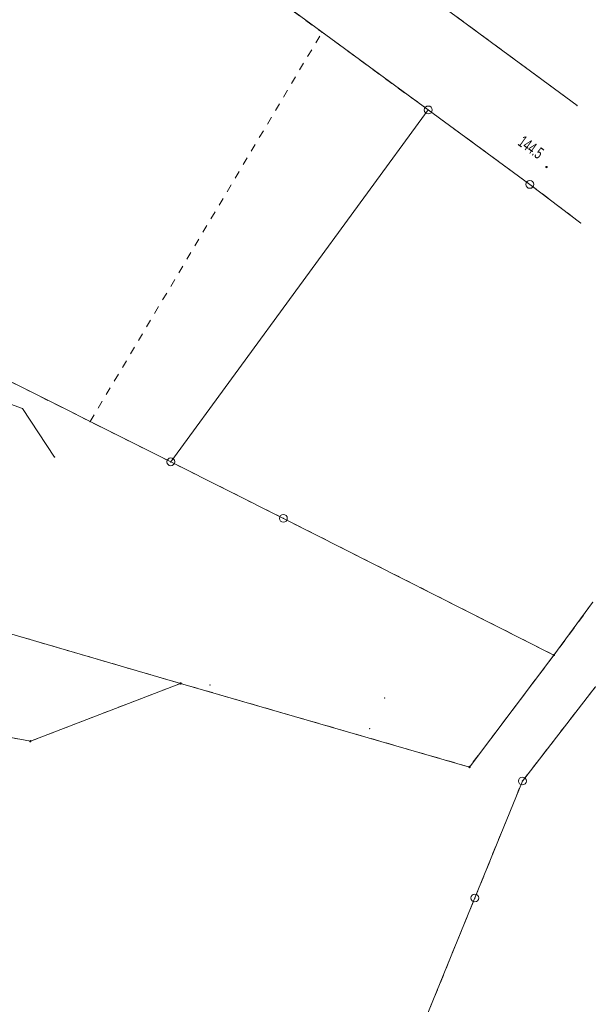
# Model space of a CAD drawing. Extents: x 6456700 to 6518119, y 5963420 to 5980059.
# Tile 191 of 256: x 6512521 to 6512558, y 5966254 to 5966317. Entities that reach past the tile are written whole.
import ezdxf
from ezdxf.enums import TextEntityAlignment as Align

# ---------------------------------------------------------------- set-up
doc = ezdxf.new("R2010")
doc.units = 0
doc.header["$MEASUREMENT"] = 0
doc.linetypes.add('L_0_03', pattern=[1, 0.5, -0.5])
doc.layers.get('0').update_dxf_attribs({"color": 2, "linetype": 'CONTINUOUS', "lineweight": 5})
for name, color, linetype, lineweight in [('202_punkt_graniczny', 7, 'CONTINUOUS', 18), ('203_punkt_graniczny', 7, 'CONTINUOUS', 18), ('218_kontur_uzytku_gruntowego', 96, 'L_0_03', 18), ('219_dzialka_ewidencyjna', 7, 'CONTINUOUS', 18), ('ogrodzenie_trwale', 7, 'CONTINUOUS', 18), ('pikieta_naturalna', 7, 'CONTINUOUS', 18), ('pikieta_naturalna_Atr2', 7, 'CONTINUOUS', 18), ('przewod_telekomunikacyjny_podziemny', 7, 'CONTINUOUS', 18)]:
    doc.layers.add(name, color=color, linetype=linetype, lineweight=lineweight)
doc.styles.get("Standard").update_dxf_attribs({"font": 'txt', "width": 0.75})

# ---------------------------------------------------------------- blocks, each defined once
blk = doc.blocks.new('mdcp_nowa')
at = {"layer": '203_punkt_graniczny', "linetype": 'Continuous', "lineweight": 18}
for points in [[(6495286.61, 5982727.295, 1), (6495286.61, 5982727.385, 1)], [(6495262.9, 5982725.495, 1), (6495262.9, 5982725.585, 1)], [(6495253.37, 5982721.825, 1), (6495253.37, 5982721.915, 1)], [(6495281.25, 5982720.185, 1), (6495281.25, 5982720.275, 1)]]:
    blk.add_hatch(color=18, dxfattribs=at).paths.add_polyline_path(points)
at = {"layer": 'pikieta_naturalna', "linetype": 'Continuous', "lineweight": 18}
blk.add_hatch(color=18, dxfattribs=at).paths.add_polyline_path([(6495286.14, 5982758.305, 1), (6495286.14, 5982758.395, 1)])
for p in [(6495288.087, 5982762.258), (6495288.319, 5982754.794), (6495289.071, 5982730.692), (6495289.239, 5982725.312)]:
    blk.add_point(p)
at = {"layer": '202_punkt_graniczny', "color": 7, "linetype": 'Continuous', "lineweight": 18}
for centre in [(6495278.63, 5982761.98), (6495285.08, 5982757.25), (6495262.28, 5982739.62), (6495269.43, 5982736.03), (6495284.61, 5982719.34), (6495281.59, 5982711.91)]:
    blk.add_circle(centre, 0.25, dxfattribs=at)
at = {"layer": '202_punkt_graniczny'}
for p in [(6495278.63, 5982761.98), (6495285.08, 5982757.25), (6495262.28, 5982739.62), (6495269.43, 5982736.03), (6495284.61, 5982719.34), (6495281.59, 5982711.91)]:
    blk.add_point(p, dxfattribs=at)
at = {"layer": '203_punkt_graniczny', "color": 7, "linetype": 'Continuous', "lineweight": 18}
for centre in [(6495286.61, 5982727.34), (6495262.9, 5982725.54), (6495253.37, 5982721.87), (6495281.25, 5982720.23)]:
    blk.add_circle(centre, 0.045, dxfattribs=at)
at = {"layer": '203_punkt_graniczny'}
for p in [(6495286.61, 5982727.34), (6495262.9, 5982725.54), (6495253.37, 5982721.87), (6495281.25, 5982720.23)]:
    blk.add_point(p, dxfattribs=at)
at = {"layer": '218_kontur_uzytku_gruntowego', "lineweight": 18, "flags": 128}
for points in [[(6495288.087, 5982762.258), (6495234.85, 5982801.44)], [(6495231.35, 5982796.65), (6495271.89, 5982766.92)], [(6495257.16, 5982742.18), (6495271.89, 5982766.92)], [(6495271.89, 5982766.92), (6495278.63, 5982761.98)], [(6495278.63, 5982761.98), (6495285.08, 5982757.25)], [(6495285.08, 5982757.25), (6495288.319, 5982754.794)], [(6495257.16, 5982742.18), (6495250.35, 5982745.6)], [(6495262.28, 5982739.62), (6495257.16, 5982742.18)], [(6495269.43, 5982736.03), (6495262.28, 5982739.62)], [(6495286.61, 5982727.34), (6495269.43, 5982736.03)], [(6495262.9, 5982725.54), (6495232.48, 5982734.43)], [(6495289.071, 5982730.692), (6495286.61, 5982727.34)], [(6495286.61, 5982727.34), (6495281.25, 5982720.23)], [(6495253.37, 5982721.87), (6495262.9, 5982725.54)], [(6495281.25, 5982720.23), (6495262.9, 5982725.54)], [(6495284.61, 5982719.34), (6495289.239, 5982725.312)], [(6495242.21, 5982723.95), (6495253.37, 5982721.87)], [(6495281.59, 5982711.91), (6495284.61, 5982719.34)], [(6495271.47, 5982687.1), (6495281.59, 5982711.91)]]:
    blk.add_lwpolyline(points, dxfattribs=at)
at = {"layer": '218_kontur_uzytku_gruntowego'}
for p in [(6495271.89, 5982766.92), (6495271.89, 5982766.92), (6495271.89, 5982766.92), (6495271.89, 5982766.92), (6495278.63, 5982761.98), (6495278.63, 5982761.98), (6495285.08, 5982757.25), (6495285.08, 5982757.25), (6495257.16, 5982742.18), (6495257.16, 5982742.18), (6495257.16, 5982742.18), (6495257.16, 5982742.18), (6495262.28, 5982739.62), (6495262.28, 5982739.62), (6495269.43, 5982736.03), (6495269.43, 5982736.03), (6495286.61, 5982727.34), (6495286.61, 5982727.34), (6495286.61, 5982727.34), (6495286.61, 5982727.34), (6495262.9, 5982725.54), (6495262.9, 5982725.54), (6495262.9, 5982725.54), (6495262.9, 5982725.54), (6495262.9, 5982725.54), (6495262.9, 5982725.54), (6495253.37, 5982721.87), (6495253.37, 5982721.87), (6495253.37, 5982721.87), (6495253.37, 5982721.87), (6495281.25, 5982720.23), (6495281.25, 5982720.23), (6495281.25, 5982720.23), (6495281.25, 5982720.23), (6495284.61, 5982719.34), (6495284.61, 5982719.34), (6495281.59, 5982711.91), (6495281.59, 5982711.91)]:
    blk.add_point(p, dxfattribs=at)
at = {"layer": '219_dzialka_ewidencyjna', "color": 3, "linetype": 'Continuous', "lineweight": 18, "flags": 128}
for points in [[(6495234.85, 5982801.44), (6495288.087, 5982762.258)], [(6495231.35, 5982796.65), (6495278.63, 5982761.98)], [(6495262.28, 5982739.62), (6495278.63, 5982761.98)], [(6495278.63, 5982761.98), (6495285.08, 5982757.25)], [(6495288.319, 5982754.794), (6495285.08, 5982757.25)], [(6495250.35, 5982745.6), (6495262.28, 5982739.62)], [(6495262.28, 5982739.62), (6495269.43, 5982736.03)], [(6495286.61, 5982727.34), (6495269.43, 5982736.03)], [(6495262.9, 5982725.54), (6495232.48, 5982734.43)], [(6495289.071, 5982730.692), (6495286.61, 5982727.34)], [(6495281.25, 5982720.23), (6495286.61, 5982727.34)], [(6495253.37, 5982721.87), (6495262.9, 5982725.54)], [(6495262.9, 5982725.54), (6495281.25, 5982720.23)], [(6495289.239, 5982725.312), (6495284.61, 5982719.34)], [(6495242.21, 5982723.95), (6495253.37, 5982721.87)], [(6495284.61, 5982719.34), (6495281.59, 5982711.91)], [(6495281.59, 5982711.91), (6495271.47, 5982687.1)]]:
    blk.add_lwpolyline(points, dxfattribs=at)
at = {"layer": '219_dzialka_ewidencyjna', "color": 3}
for p in [(6495278.63, 5982761.98), (6495278.63, 5982761.98), (6495278.63, 5982761.98), (6495285.08, 5982757.25), (6495285.08, 5982757.25), (6495262.28, 5982739.62), (6495262.28, 5982739.62), (6495262.28, 5982739.62), (6495269.43, 5982736.03), (6495269.43, 5982736.03), (6495286.61, 5982727.34), (6495286.61, 5982727.34), (6495286.61, 5982727.34), (6495262.9, 5982725.54), (6495262.9, 5982725.54), (6495262.9, 5982725.54), (6495253.37, 5982721.87), (6495253.37, 5982721.87), (6495281.25, 5982720.23), (6495281.25, 5982720.23), (6495284.61, 5982719.34), (6495284.61, 5982719.34), (6495281.59, 5982711.91), (6495281.59, 5982711.91)]:
    blk.add_point(p, dxfattribs=at)
at = {"layer": 'ogrodzenie_trwale'}
for p in [(6495264.77, 5982725.44), (6495275.86, 5982724.62), (6495274.9, 5982722.66)]:
    blk.add_point(p, dxfattribs=at)
at = {"layer": 'pikieta_naturalna', "color": 7, "linetype": 'Continuous', "lineweight": 18}
blk.add_circle((6495286.14, 5982758.35), 0.045, dxfattribs=at)
at = {"layer": 'pikieta_naturalna'}
blk.add_point((6495286.14, 5982758.35), dxfattribs=at)
at = {"layer": 'przewod_telekomunikacyjny_podziemny', "color": 30, "linetype": 'Continuous', "lineweight": 18, "flags": 128}
blk.add_lwpolyline([(6495219.29, 5982750.17), (6495243.66, 5982746.34), (6495252.87, 5982743.01), (6495254.9, 5982739.92)], dxfattribs=at)
at = {"layer": 'przewod_telekomunikacyjny_podziemny'}
for p in [(6495252.87, 5982743.01), (6495254.9, 5982739.92)]:
    blk.add_point(p, dxfattribs=at)
at = {"layer": 'pikieta_naturalna_Atr2', "color": 7, "lineweight": 15, "width": 0.66}
blk.add_text('144.5', height=0.75, rotation=324.3, dxfattribs=at).set_placement((6495284.7, 5982760.4), align=Align.TOP_LEFT)

msp = doc.modelspace()

# ---------------------------------------------------------------- block references
at = {"linetype": 'ByBlock'}
msp.add_blockref('mdcp_nowa', (17268.786, -16450.998), dxfattribs=at)

doc.saveas('drawing.dxf')
